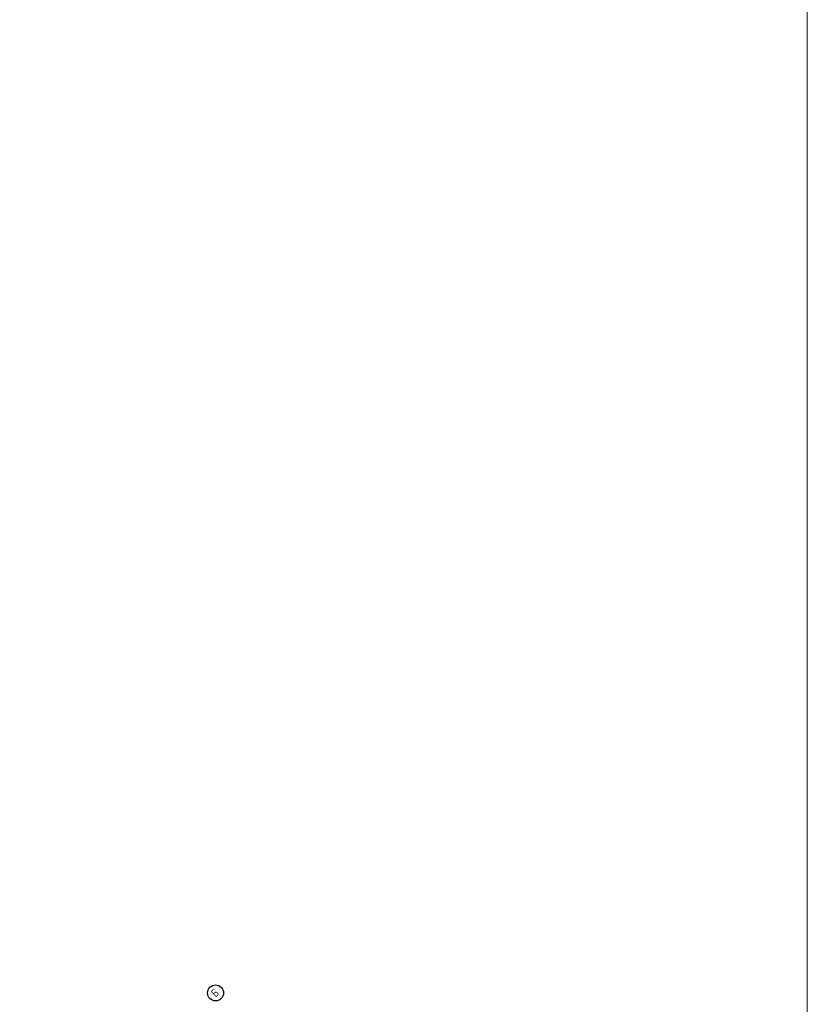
# Model space of a CAD drawing. Header units: millimetres. Extents: x -2995 to 60896, y -2809 to 57831.
# Tile 28 of 169: x 19354 to 25250, y 19790 to 27163. Entities that reach past the tile are written whole.
import ezdxf

# ---------------------------------------------------------------- set-up
doc = ezdxf.new("R2010")
doc.units = ezdxf.units.MM
doc.linetypes.add('______11', pattern=[100, 80, -10, 0, -10])
doc.linetypes.add('______5', pattern=[220, 160, -20, 20, -20])
doc.layers.add('Standard', color=7, linetype='Continuous', lineweight=25)
doc.layers.add('Осевая линия_ общее', color=7, linetype='______5', lineweight=13, true_color=0xa0a0a0)
doc.styles.add('ISOCPEUR', font='ISOCPEUR')

# ---------------------------------------------------------------- blocks, each defined once
blk = doc.blocks.new('СЛОЖНЫЙ_ОБЪЕКТ_0')
at = {"layer": 'Осевая линия_ общее', "color": 7, "linetype": 'Continuous', "lineweight": 25, "transparency": 33554687}
blk.add_circle((20820.5, 19874.9), 59.8, dxfattribs=at)
at = {"layer": 'Осевая линия_ общее', "color": 7, "linetype": 'Continuous', "lineweight": 25, "transparency": 33554687, "insert": (20821.9, 19839.5), "char_height": 60, "width": 71.967, "attachment_point": 7, "rotation": 45, "style": 'ISOCPEUR'}
blk.add_mtext('\\W0.80;Б', dxfattribs=at)

msp = doc.modelspace()

# ---------------------------------------------------------------- linework, layer by layer
at = {"layer": 'Standard', "color": 7, "linetype": 'Continuous', "lineweight": 13, "transparency": 33554687}
msp.add_lwpolyline([(-350, -350.2), (25250, -350.2), (25250, 46690), (-350, 46690), (-350, -350.2)], dxfattribs=at)

# ---------------------------------------------------------------- block references
at = {"layer": 'Осевая линия_ общее', "color": 253, "linetype": '______11', "lineweight": -3, "true_color": 0xa0a0a0, "transparency": 33554687}
msp.add_blockref('СЛОЖНЫЙ_ОБЪЕКТ_0', (0, 0), dxfattribs=at)

doc.saveas('drawing.dxf')
